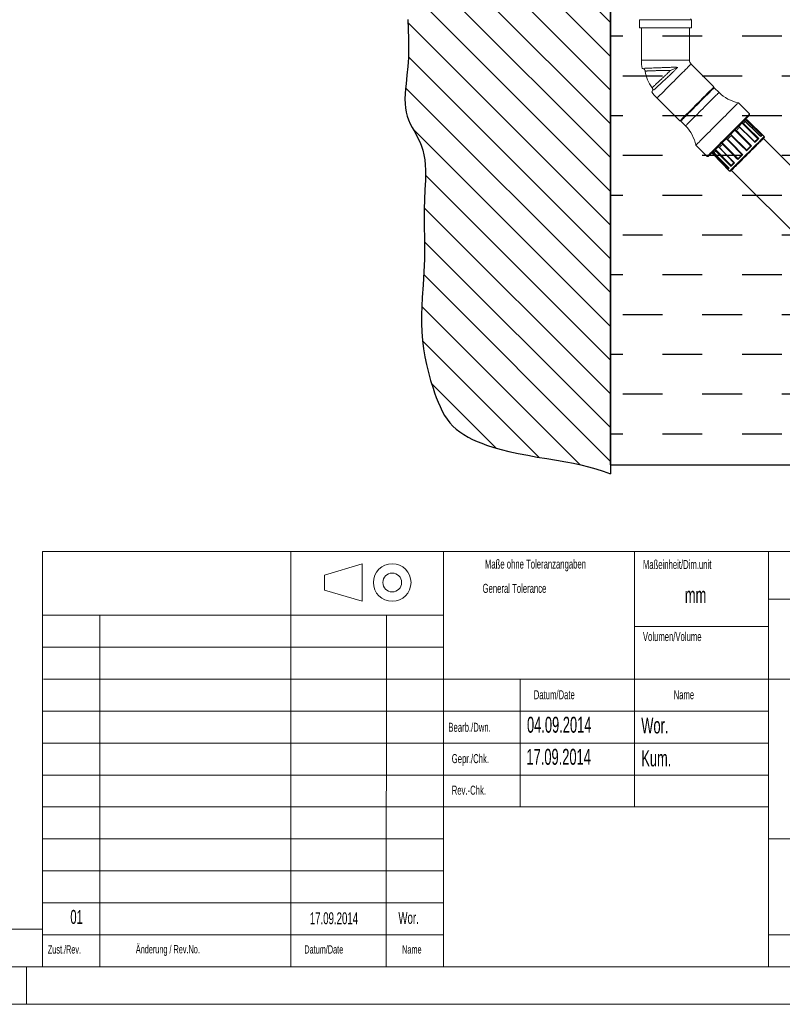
# Model space of a CAD drawing. Header units: millimetres. Extents: x 0 to 420, y 0 to 297.
# Tile 20 of 31: x 229 to 330, y 0 to 131. Entities that reach past the tile are written whole.
import ezdxf

# ---------------------------------------------------------------- set-up
doc = ezdxf.new("R2010")
doc.units = ezdxf.units.MM
doc.styles.add('SLDTEXTSTYLE0', font='TXT', dxfattribs={"width": 0.638186})
doc.styles.add('SLDTEXTSTYLE1', font='TXT', dxfattribs={"width": 0.605})
doc.dimstyles.new('SLDDIMSTYLE1', dxfattribs={"dimtxt": 2.568319, "dimasz": 3.3, "dimexe": 0, "dimexo": 0.0625, "dimgap": 0.64208, "dimtad": 1, "dimdec": 1, "dimlfac": 10, "dimrnd": 1e-09, "dimzin": 12, "dimdsep": 46, "dimtxsty": 'SLDTEXTSTYLE1', "dimsah": 1, "dimcen": 0.09, "dimadec": 0, "dimazin": 3, "dimtfac": 1, "dimtdec": 1, "dimtofl": 0, "dimtmove": 0, "dimatfit": 3, "dimfxl": 0, "dimfrac": 2, "dimtolj": 1, "dimtzin": 12, "dimarcsym": 0})

# ---------------------------------------------------------------- blocks, each defined once
blk = doc.blocks.new('SW_BROKEN_VIEW_0')
at = {"color": 0, "linetype": 'Continuous'}
for p, q in [((0, 27.43), (0, -66.6)), ((-27.02, 20.43), (0, -6.59)), ((-27.07, 15.99), (0, -11.08)), ((-27.12, 11.55), (0, -15.57)), ((-27.16, 7.1), (0, -20.06)), ((-27.15, 2.6), (0, -24.55)), ((0, 0), (0, -66.6)), ((0, -65.42), (0, 0)), ((-27.09, -1.95), (0, -29.04)), ((-26.96, -6.2), (-26.91, -7.46)), ((-26.95, -6.58), (0, -33.53)), ((-26.91, -7.46), (-26.87, -8.73)), ((-26.87, -8.73), (-26.86, -10)), ((0, -8.37), (1.62, -8.37)), ((6.91, -8.37), (12.2, -8.37)), ((17.5, -8.37), (22.79, -8.37)), ((-26.86, -10), (-26.88, -11.28)), ((-26.88, -11.28), (-26.95, -12.42)), ((-26.88, -11.14), (0, -38.02)), ((-26.95, -12.42), (-27.06, -13.57)), ((-27.06, -13.57), (-27.19, -14.73)), ((1.62, -13.66), (6.91, -13.66)), ((12.2, -13.66), (17.5, -13.66)), ((22.79, -13.66), (28.08, -13.66)), ((-27.26, -15.4), (-27.31, -16.08)), ((-27.19, -14.73), (-27.26, -15.4)), ((-27.24, -15.27), (0, -42.51)), ((-27.31, -16.08), (-27.33, -16.74)), ((-27.33, -16.74), (-27.31, -17.4)), ((-27.31, -17.4), (-27.27, -17.95)), ((-27.27, -17.95), (-27.18, -18.49)), ((-27.18, -18.49), (-27.05, -19.02)), ((-27.05, -19.02), (-26.86, -19.54)), ((-26.86, -19.54), (-26.63, -20.05)), ((0, -18.95), (1.62, -18.95)), ((6.91, -18.95), (12.2, -18.95)), ((17.5, -18.95), (22.79, -18.95)), ((-26.63, -20.05), (-26.38, -20.55)), ((-26.38, -20.55), (-26.12, -21.01)), ((-26.28, -20.73), (0, -47)), ((-26.12, -21.01), (-25.85, -21.48)), ((-25.85, -21.48), (-25.6, -21.95)), ((-25.6, -21.95), (-25.36, -22.43)), ((-25.36, -22.43), (-25.16, -22.91)), ((-25.16, -22.91), (-24.96, -23.54)), ((-24.96, -23.54), (-24.8, -24.19)), ((-24.8, -24.19), (-24.7, -24.85)), ((-24.7, -24.85), (-24.64, -25.52)), ((1.62, -24.24), (6.91, -24.24)), ((12.2, -24.24), (17.5, -24.24)), ((22.79, -24.24), (28.08, -24.24)), ((-24.64, -25.52), (-24.61, -26.2)), ((-24.6, -26.88), (-24.62, -27.57)), ((-24.61, -26.2), (-24.6, -26.88)), ((-24.6, -26.89), (0, -51.49)), ((-24.62, -27.57), (-24.68, -28.85)), ((-24.74, -30.12), (-24.77, -31.39)), ((-24.68, -28.85), (-24.74, -30.12)), ((0, -29.54), (1.62, -29.54)), ((6.91, -29.54), (12.2, -29.54)), ((17.5, -29.54), (22.79, -29.54)), ((-24.77, -31.21), (0, -55.98)), ((-24.77, -31.39), (-24.77, -32.64)), ((-24.77, -32.64), (-24.76, -33.88)), ((-24.76, -33.88), (-24.74, -35.12)), ((-24.74, -35.12), (-24.72, -36.35)), ((1.62, -34.83), (6.91, -34.83)), ((12.2, -34.83), (17.5, -34.83)), ((22.79, -34.83), (28.08, -34.83)), ((-24.72, -36.35), (-24.74, -38.05)), ((-24.73, -35.74), (0, -60.47)), ((-24.74, -38.05), (-24.82, -39.75)), ((-24.82, -39.75), (-24.93, -41.46)), ((-24.84, -40.12), (0, -64.96)), ((0, -40.12), (1.62, -40.12)), ((6.91, -40.12), (12.2, -40.12)), ((17.5, -40.12), (22.79, -40.12)), ((-24.93, -41.46), (-25.04, -43.17)), ((-25.04, -43.17), (-25.09, -44.31)), ((-25.09, -44.31), (-25.11, -45.45)), ((-25.09, -44.36), (-4.05, -65.4)), ((-25.11, -45.45), (-25.11, -46.6)), ((1.62, -45.41), (6.91, -45.41)), ((12.2, -45.41), (17.5, -45.41)), ((22.79, -45.41), (28.08, -45.41)), ((-25.11, -46.6), (-25.07, -47.73)), ((-25.07, -47.73), (-24.98, -48.86)), ((-24.98, -48.86), (-24.85, -49.99)), ((-24.97, -48.97), (-9.53, -64.41)), ((-24.85, -49.99), (-24.68, -51.04)), ((-24.68, -51.04), (-24.47, -52.09)), ((0, -50.7), (1.62, -50.7)), ((6.91, -50.7), (12.2, -50.7)), ((17.5, -50.7), (22.79, -50.7)), ((-24.47, -52.09), (-24.22, -53.14)), ((-24.22, -53.14), (-23.93, -54.18)), ((-23.93, -54.18), (-23.6, -55.22)), ((-23.78, -54.65), (-15.26, -63.17)), ((-23.6, -55.22), (-23.39, -55.84)), ((-23.39, -55.84), (-23.16, -56.46)), ((1.62, -55.99), (6.91, -55.99)), ((12.2, -55.99), (17.5, -55.99)), ((22.79, -55.99), (28.08, -55.99)), ((-23.16, -56.46), (-22.92, -57.08)), ((-22.92, -57.08), (-22.66, -57.68)), ((-22.66, -57.68), (-22.38, -58.27)), ((-22.38, -58.27), (-22.06, -58.84)), ((-22.06, -58.84), (-21.73, -59.34)), ((-21.73, -59.34), (-21.36, -59.82)), ((-21.36, -59.82), (-20.96, -60.26)), ((-20.96, -60.26), (-20.51, -60.67)), ((-20.51, -60.67), (-20.03, -61.04)), ((-20.03, -61.04), (-19.49, -61.4)), ((-19.49, -61.4), (-18.92, -61.73)), ((0, -61.29), (1.62, -61.29)), ((6.91, -61.29), (12.2, -61.29)), ((17.5, -61.29), (22.79, -61.29)), ((-18.92, -61.73), (-18.33, -62.03)), ((-18.33, -62.03), (-17.72, -62.3)), ((-17.72, -62.3), (-17.1, -62.55)), ((-17.1, -62.55), (-16.48, -62.78)), ((-16.48, -62.78), (-15.5, -63.1)), ((-15.5, -63.1), (-14.52, -63.38)), ((-14.52, -63.38), (-13.53, -63.63)), ((-13.53, -63.63), (-12.27, -63.91)), ((-12.27, -63.91), (-11, -64.15)), ((-11, -64.15), (-9.74, -64.38)), ((-9.74, -64.38), (-8.47, -64.59)), ((-8.47, -64.59), (-7.2, -64.8)), ((-7.2, -64.8), (-5.93, -65.02)), ((-5.93, -65.02), (-4.94, -65.21)), ((-4.94, -65.21), (-3.94, -65.43)), ((-3.94, -65.43), (-2.95, -65.67)), ((0, -65.42), (76.14, -65.42)), ((-2.95, -65.67), (-1.97, -65.94)), ((-1.97, -65.94), (-0.98, -66.25)), ((-0.98, -66.25), (0, -66.6))]:
    blk.add_line(p, q, dxfattribs=at)
blk = doc.blocks.new('_D_1')
at = {"color": 7, "linetype": 'Continuous', "lineweight": 0}
for p, q in [((287.43, 200.76), (286.84, 200.76)), ((286.84, 200.76), (286.84, 196.82)), ((293.8, 200.76), (294.38, 200.76)), ((294.38, 200.76), (294.38, 196.82)), ((286.84, 196.82), (287.43, 196.82)), ((294.38, 196.82), (293.8, 196.82)), ((304.07, 196.23), (285.42, 196.23)), ((304.07, 196.23), (312.96, 196.23))]:
    blk.add_line(p, q, dxfattribs=at)
for points in [[(304.07, 196.23), (307.37, 195.73), (307.37, 196.73)], [(312.96, 196.23), (309.66, 196.73), (309.66, 195.73)]]:
    blk.add_solid(points, dxfattribs=at)
at = {"color": 7, "linetype": 'Continuous', "lineweight": 0, "char_height": 2.646, "attachment_point": 1, "style": 'SLDTEXTSTYLE1'}
for s, insert in [('88,8', (287.18, 204.76)), ('3,5', (288.16, 200.23))]:
    blk.add_mtext(s, dxfattribs=dict(at, insert=insert))

msp = doc.modelspace()

# ---------------------------------------------------------------- linework, layer by layer
at = {"color": 7, "linetype": 'Continuous', "lineweight": 0}
for p, q in [((311.505, 130.974), (311.505, 129.874)), ((316.949, 129.874), (311.505, 129.874)), ((311.755, 129.874), (311.755, 125.574)), ((318.405, 129.874), (316.949, 129.874)), ((318.155, 125.574), (318.155, 129.874)), ((318.405, 129.874), (318.405, 130.974)), ((321.402, 122.037), (318.361, 125.078)), ((321.437, 121.931), (321.296, 121.931)), ((322.073, 121.295), (321.437, 121.931)), ((313.836, 120.552), (316.876, 117.512)), ((326.139, 118.431), (324.646, 119.924)), ((326.139, 118.289), (326.139, 118.431)), ((316.982, 117.618), (316.982, 117.476)), ((316.982, 117.476), (317.619, 116.84)), ((327.226, 115.134), (325.136, 117.219)), ((327.715, 115.623), (325.613, 117.696)), ((328.084, 115.424), (325.799, 117.669)), ((325.74, 113.648), (323.632, 115.715)), ((326.275, 114.183), (324.198, 116.281)), ((318.99, 114.267), (320.482, 112.774)), ((324.592, 112.499), (322.495, 114.578)), ((340.635, 102.521), (327.978, 115.178)), ((320.482, 112.774), (320.624, 112.774)), ((323.269, 111.177), (321.198, 113.281)), ((321.244, 113.114), (323.489, 110.829)), ((323.687, 111.595), (321.604, 113.687)), ((323.735, 110.935), (336.392, 98.278))]:
    msp.add_line(p, q, dxfattribs=at)
at = {"color": 8, "linetype": 'Continuous', "lineweight": 0}
for p, q in [((316.949, 130.974), (311.505, 130.974)), ((318.405, 130.974), (316.949, 130.974)), ((311.755, 125.574), (314.955, 125.574)), ((314.955, 125.574), (318.155, 125.574)), ((325.799, 117.669), (325.777, 117.647))]:
    msp.add_line(p, q, dxfattribs=at)
at = {"color": 133, "linetype": 'Continuous', "lineweight": 0}
for p, q in [((232.12, 60.25), (232.12, 5)), ((232.12, 60.25), (415, 60.25)), ((265.14, 51.738), (265.14, 60.25)), ((285.46, 60.25), (285.46, 5)), ((310.86, 60.25), (310.86, 26.25)), ((310.86, 60.25), (310.86, 26.25)), ((328.64, 60.25), (328.64, 5)), ((274.626, 58.605), (269.626, 57.105)), ((274.626, 58.605), (274.626, 53.605)), ((269.626, 57.105), (269.626, 55.105)), ((269.626, 55.105), (274.626, 53.605)), ((328.64, 53.875), (415, 53.875)), ((232.12, 51.75), (285.46, 51.75)), ((239.744, 40.139), (239.744, 51.75)), ((265.14, 51.738), (265.14, 5)), ((277.849, 51.784), (277.84, 5)), ((310.86, 50.25), (328.64, 50.25)), ((232.12, 47.5), (285.46, 47.5)), ((232.282, 43.25), (285.965, 43.25)), ((239.74, 43.25), (239.74, 5)), ((285.46, 43.25), (415, 43.25)), ((295.62, 43.25), (295.62, 26.25)), ((232.12, 39), (285.46, 39)), ((285.46, 39), (328.64, 39)), ((232.12, 34.75), (285.46, 34.75)), ((285.46, 34.75), (328.64, 34.75)), ((232.12, 30.5), (285.46, 30.5)), ((285.46, 30.5), (328.64, 30.5)), ((232.12, 26.25), (285.46, 26.25)), ((285.46, 26.25), (328.64, 26.25)), ((232.12, 22), (285.46, 22)), ((328.64, 22), (415, 22)), ((232.12, 17.75), (285.46, 17.75)), ((232.12, 13.5), (285.46, 13.5)), ((10, 10), (232.12, 10)), ((232.12, 9.25), (285.46, 9.25)), ((328.64, 9.25), (415, 9.25)), ((5, 5), (415, 5)), ((230, 0), (230, 5)), ((0, 0), (420, 0))]:
    msp.add_line(p, q, dxfattribs=at)
at = {"color": 7, "linetype": 'Continuous', "lineweight": 0, "flags": 128}
for points in [[(315.623, 124.235), (316.103, 124.433), (316.345, 124.533), (316.581, 124.631)], [(321.437, 121.931), (321.424, 121.918), (321.387, 121.881), (321.324, 121.818), (321.238, 121.732), (321.129, 121.623), (320.998, 121.492), (320.846, 121.34), (320.676, 121.17), (320.49, 120.984), (320.289, 120.783), (320.076, 120.57), (319.853, 120.347), (319.622, 120.116), (319.387, 119.881), (319.15, 119.644), (318.914, 119.408), (318.681, 119.175), (318.454, 118.948), (318.236, 118.73), (318.028, 118.522), (317.834, 118.328), (317.656, 118.15), (317.495, 117.989), (317.353, 117.847), (317.233, 117.727), (317.135, 117.629), (317.061, 117.555), (317.011, 117.505), (316.985, 117.479), (316.982, 117.476)], [(319.139, 119.774), (319.375, 120.011), (319.609, 120.245), (319.838, 120.474), (320.059, 120.695), (320.27, 120.906), (320.469, 121.104), (320.653, 121.288), (320.82, 121.456), (320.969, 121.605), (321.098, 121.734), (321.206, 121.841), (321.291, 121.926), (321.352, 121.988), (321.389, 122.025), (321.402, 122.037)], [(316.876, 117.512), (316.888, 117.524), (316.926, 117.561), (316.987, 117.622), (317.072, 117.707), (317.179, 117.815), (317.308, 117.944), (317.457, 118.093), (317.625, 118.26), (317.809, 118.444), (318.007, 118.643), (318.219, 118.854), (318.44, 119.075), (318.668, 119.304), (318.902, 119.538), (319.139, 119.774)], [(324.646, 119.924), (324.643, 119.921), (324.618, 119.896), (324.569, 119.846), (324.495, 119.773), (324.398, 119.675), (324.278, 119.556), (324.137, 119.414), (323.975, 119.252), (323.794, 119.072), (323.596, 118.873), (323.382, 118.66), (323.155, 118.432), (322.916, 118.193), (322.667, 117.944), (322.41, 117.688), (322.149, 117.426), (321.884, 117.162), (321.619, 116.896), (321.356, 116.633), (321.097, 116.374), (320.844, 116.121), (320.599, 115.877), (320.366, 115.643), (320.145, 115.422), (319.939, 115.216), (319.749, 115.026), (319.577, 114.855), (319.426, 114.703), (319.295, 114.572), (319.186, 114.463), (319.101, 114.378), (319.039, 114.316), (319.002, 114.279), (318.99, 114.267)], [(320.482, 112.774), (320.495, 112.786), (320.532, 112.824), (320.594, 112.885), (320.679, 112.971), (320.788, 113.079), (320.918, 113.21), (321.07, 113.362), (321.242, 113.533), (321.431, 113.723), (321.638, 113.929), (321.858, 114.15), (322.092, 114.384), (322.336, 114.628), (322.589, 114.881), (322.849, 115.14), (323.112, 115.404), (323.377, 115.669), (323.642, 115.933), (323.903, 116.195), (324.16, 116.451), (324.408, 116.7), (324.648, 116.939), (324.875, 117.167), (325.089, 117.381), (325.287, 117.579), (325.468, 117.76), (325.63, 117.921), (325.771, 118.063), (325.891, 118.183), (325.988, 118.28), (326.062, 118.353), (326.111, 118.403), (326.136, 118.428), (326.139, 118.431)], [(326.139, 118.289), (326.127, 118.277), (326.089, 118.24), (326.027, 118.178), (325.942, 118.092), (325.833, 117.983), (325.701, 117.852), (325.549, 117.699), (325.377, 117.528), (325.187, 117.338), (324.981, 117.131), (324.76, 116.911), (324.527, 116.677), (324.283, 116.434), (324.032, 116.182), (323.774, 115.924), (323.513, 115.663), (323.25, 115.4), (322.989, 115.139), (322.731, 114.882), (322.48, 114.63), (322.236, 114.386), (322.003, 114.153), (321.782, 113.932), (321.576, 113.726), (321.386, 113.536), (321.214, 113.364), (321.062, 113.212), (320.93, 113.081), (320.821, 112.971), (320.735, 112.886), (320.674, 112.824), (320.636, 112.786), (320.624, 112.774)], [(324.801, 116.671), (324.751, 116.621), (324.699, 116.569), (324.647, 116.517), (324.594, 116.464), (324.54, 116.41), (324.486, 116.356), (324.431, 116.301), (324.375, 116.245)], [(325.136, 117.219), (325.089, 117.172), (325.04, 117.123), (324.989, 117.072), (324.937, 117.02), (324.883, 116.966), (324.827, 116.91), (324.77, 116.853), (324.712, 116.795)], [(326.841, 114.729), (326.487, 115.075), (324.747, 116.773)], [(326.863, 114.66), (326.749, 114.771), (326.29, 115.219), (324.801, 116.671)], [(325.572, 117.442), (325.545, 117.415), (325.516, 117.386), (325.486, 117.356), (325.455, 117.325), (325.423, 117.292), (325.389, 117.258), (325.353, 117.223), (325.317, 117.186)], [(325.317, 117.186), (325.43, 117.073), (325.883, 116.621), (327.356, 115.152)], [(325.613, 117.696), (325.6, 117.683), (325.584, 117.667), (325.566, 117.65), (325.546, 117.63), (325.524, 117.607), (325.499, 117.583), (325.473, 117.556), (325.444, 117.527)], [(327.614, 115.458), (327.238, 115.825), (325.538, 117.486)], [(327.633, 115.429), (327.518, 115.541), (327.06, 115.988), (325.572, 117.442)], [(325.777, 117.647), (325.891, 117.535), (326.347, 117.085), (327.829, 115.625)], [(323.688, 115.557), (323.627, 115.497), (323.567, 115.437), (323.506, 115.376), (323.446, 115.316), (323.385, 115.255), (323.325, 115.195), (323.265, 115.135), (323.205, 115.075)], [(324.198, 116.281), (324.13, 116.213), (324.06, 116.143), (323.99, 116.073), (323.919, 116.003), (323.848, 115.932), (323.777, 115.86), (323.705, 115.788), (323.632, 115.715)], [(325.744, 113.54), (325.63, 113.653), (325.173, 114.101), (323.688, 115.557)], [(324.375, 116.245), (324.488, 116.131), (324.938, 115.676), (326.401, 114.197)], [(327.715, 115.623), (327.703, 115.61), (327.688, 115.595), (327.671, 115.578), (327.652, 115.559), (327.631, 115.538), (327.608, 115.515), (327.582, 115.49), (327.582, 115.49)], [(327.829, 115.625), (327.815, 115.611), (327.798, 115.594), (327.778, 115.574), (327.755, 115.551), (327.729, 115.525), (327.7, 115.496), (327.668, 115.464), (327.633, 115.429)], [(322, 114.084), (321.945, 114.028), (321.891, 113.974), (321.839, 113.922), (321.788, 113.871), (321.739, 113.822), (321.692, 113.775), (321.647, 113.73), (321.604, 113.687)], [(322.025, 114.042), (322.434, 113.623), (324.066, 111.95)], [(322.53, 114.399), (322.475, 114.345), (322.422, 114.292), (322.369, 114.239), (322.318, 114.187), (322.267, 114.137), (322.217, 114.087), (322.168, 114.037), (322.119, 113.989)], [(322.119, 113.989), (322.231, 113.875), (322.678, 113.416), (324.131, 111.927)], [(323.05, 115.134), (322.979, 115.062), (322.908, 114.991), (322.837, 114.92), (322.767, 114.85), (322.698, 114.781), (322.629, 114.712), (322.561, 114.645), (322.495, 114.578)], [(324.575, 112.372), (324.462, 112.484), (324.007, 112.935), (322.53, 114.399)], [(323.052, 115.133), (323.493, 114.682), (325.118, 113.024)], [(323.205, 115.075), (323.317, 114.96), (323.765, 114.503), (325.221, 113.017)], [(326.275, 114.183), (326.21, 114.118), (326.145, 114.052), (326.078, 113.986), (326.011, 113.919), (325.944, 113.852), (325.876, 113.784), (325.808, 113.716), (325.74, 113.648)], [(326.401, 114.197), (326.322, 114.118), (326.242, 114.038), (326.16, 113.957), (326.078, 113.875), (325.996, 113.792), (325.912, 113.708), (325.828, 113.625), (325.744, 113.54)], [(327.226, 115.134), (327.181, 115.089), (327.135, 115.042), (327.087, 114.994), (327.037, 114.945), (326.986, 114.894), (326.934, 114.841), (326.88, 114.787), (326.825, 114.732)], [(327.356, 115.152), (327.302, 115.098), (327.246, 115.042), (327.187, 114.984), (327.127, 114.923), (327.064, 114.86), (326.999, 114.795), (326.932, 114.728), (326.863, 114.66)], [(321.329, 113.413), (321.305, 113.388), (321.283, 113.366), (321.263, 113.346), (321.245, 113.328), (321.23, 113.313), (321.217, 113.3), (321.206, 113.289), (321.198, 113.281)], [(323.27, 111.067), (323.158, 111.181), (322.709, 111.637), (321.25, 113.12)], [(321.373, 113.309), (321.742, 112.931), (323.399, 111.236)], [(321.637, 113.507), (321.604, 113.474), (321.572, 113.442), (321.541, 113.411), (321.512, 113.382), (321.484, 113.354), (321.458, 113.328), (321.433, 113.303), (321.41, 113.28)], [(321.41, 113.28), (321.522, 113.165), (321.969, 112.707), (323.423, 111.219)], [(323.67, 111.466), (323.557, 111.58), (323.105, 112.033), (321.637, 113.507)], [(325.221, 113.017), (325.137, 112.933), (325.054, 112.851), (324.972, 112.768), (324.891, 112.687), (324.81, 112.607), (324.731, 112.527), (324.652, 112.449), (324.575, 112.372)], [(325.117, 113.025), (325.05, 112.957), (324.982, 112.89), (324.916, 112.823), (324.85, 112.757), (324.784, 112.692), (324.719, 112.627), (324.655, 112.562), (324.592, 112.499)], [(324.131, 111.927), (324.065, 111.862), (324.002, 111.798), (323.941, 111.737), (323.882, 111.678), (323.825, 111.622), (323.771, 111.567), (323.719, 111.516), (323.67, 111.466)], [(324.063, 111.97), (324.011, 111.918), (323.96, 111.867), (323.91, 111.818), (323.863, 111.77), (323.816, 111.724), (323.772, 111.679), (323.729, 111.636), (323.687, 111.595)], [(323.355, 111.263), (323.351, 111.258), (323.332, 111.239), (323.315, 111.223), (323.301, 111.208), (323.288, 111.196), (323.278, 111.185), (323.269, 111.177)], [(323.423, 111.219), (323.394, 111.19), (323.367, 111.163), (323.343, 111.14), (323.323, 111.119), (323.305, 111.101), (323.29, 111.087), (323.279, 111.075), (323.27, 111.067)], [(323.636, 110.836), (323.662, 110.862), (323.708, 110.908), (323.716, 110.916)]]:
    msp.add_lwpolyline(points, dxfattribs=at)
at = {"color": 8, "linetype": 'Continuous', "lineweight": 0, "flags": 128}
for points in [[(316.098, 122.815), (316.335, 123.051), (316.569, 123.285), (316.798, 123.514), (317.019, 123.735), (317.23, 123.946), (317.428, 124.145), (317.612, 124.329), (317.78, 124.496), (317.929, 124.645), (318.058, 124.774), (318.165, 124.882), (318.25, 124.967), (318.312, 125.028), (318.349, 125.065), (318.361, 125.078)], [(313.836, 120.552), (313.848, 120.565), (313.885, 120.602), (313.946, 120.663), (314.031, 120.748), (314.139, 120.855), (314.268, 120.984), (314.417, 121.133), (314.584, 121.301), (314.768, 121.485), (314.967, 121.683), (315.178, 121.895), (315.399, 122.116), (315.628, 122.344), (315.862, 122.578), (316.098, 122.815)], [(317.619, 116.84), (317.631, 116.852), (317.669, 116.89), (317.731, 116.953), (317.818, 117.039), (317.927, 117.148), (318.058, 117.279), (318.209, 117.431), (318.379, 117.6), (318.566, 117.787), (318.767, 117.988), (318.98, 118.201), (319.203, 118.424), (319.433, 118.654), (319.668, 118.889), (319.905, 119.126), (320.142, 119.363), (320.375, 119.596), (320.602, 119.823), (320.82, 120.041), (321.027, 120.249), (321.221, 120.443), (321.4, 120.621), (321.561, 120.782), (321.702, 120.923), (321.822, 121.044), (321.92, 121.142), (321.995, 121.216), (322.045, 121.266), (322.07, 121.291), (322.073, 121.295)], [(323.488, 110.843), (323.512, 110.867), (323.629, 110.983), (323.828, 111.182), (324.102, 111.456), (324.44, 111.794), (324.83, 112.184), (325.256, 112.611), (325.703, 113.057), (326.152, 113.507), (326.587, 113.942), (326.991, 114.346), (327.349, 114.703), (327.646, 115), (327.871, 115.226), (328.016, 115.371), (328.075, 115.43), (328.071, 115.425)], [(321.25, 113.12), (321.246, 113.116), (321.244, 113.114), (321.244, 113.114)]]:
    msp.add_lwpolyline(points, dxfattribs=at)
at = {"color": 133, "linetype": 'Continuous', "lineweight": 0}
for radius in [2.5, 1.25]:
    msp.add_circle((278.626, 56.105), radius, dxfattribs=at)
at = {"color": 7, "linetype": 'Continuous', "lineweight": 0}
for centre, radius, start, end in [((318.305, 130.974), 0.1, 0.00116, 89.99959), ((318.858, 125.574), 7.103, 180.00013, 188.79169), ((318.858, 125.574), 0.702, 179.99951, 225.00016), ((316.755, 124.703), 4.526, 187.1567, 217.8411), ((318.858, 125.574), 7.102, 216.2072, 225.00011), ((325.609, 124.83), 5, 224.99981, 258.90131), ((314.083, 113.304), 5, 11.0988, 44.99995), ((325.659, 117.527), 0.2, 45.50179, 134.99785), ((321.387, 113.254), 0.2, 134.99985, 224.50013)]:
    msp.add_arc(centre, radius, start, end, dxfattribs=at)
for points, knots in [([(311.846, 124.489), (311.894, 124.486), (311.995, 124.481), (312.129, 124.403), (312.23, 124.284), (312.253, 124.187), (312.264, 124.139)], [0, 0, 0, 0, 0.2407273, 0.4995788, 0.7586639, 1, 1, 1, 1]), ([(312.137, 124.502), (312.201, 124.504), (312.344, 124.511), (312.612, 124.522), (312.962, 124.537), (313.392, 124.554), (313.869, 124.573), (314.378, 124.592), (314.91, 124.612), (315.455, 124.632), (315.917, 124.645), (316.293, 124.655), (316.486, 124.639), (316.581, 124.631)], [0, 0, 0, 0, 0.0431437, 0.0967838, 0.1803608, 0.2799211, 0.387187, 0.5017207, 0.6237505, 0.7462433, 0.8697478, 0.9354375, 1, 1, 1, 1]), ([(316.581, 124.631), (316.499, 124.538), (316.331, 124.345), (316.006, 124.045), (315.634, 123.694), (315.221, 123.311), (314.814, 122.932), (314.435, 122.582), (314.088, 122.262), (313.795, 121.992), (313.551, 121.768), (313.41, 121.638), (313.347, 121.581)], [0, 0, 0, 0, 0.0839718, 0.1723094, 0.2981902, 0.4289036, 0.5524648, 0.673294, 0.7769726, 0.8709098, 0.9422473, 1, 1, 1, 1]), ([(313.18, 121.926), (313.206, 121.885), (313.259, 121.8), (313.272, 121.645), (313.232, 121.494), (313.165, 121.42), (313.132, 121.384)], [0, 0, 0, 0, 0.2413362, 0.5004216, 0.7592735, 1, 1, 1, 1]), ([(324.801, 116.671), (324.801, 116.671), (324.793, 116.696), (324.777, 116.735), (324.745, 116.78), (324.721, 116.791), (324.712, 116.795)], [0, 0, 0, 0, 0.0053898, 0.4936761, 0.8120141, 1, 1, 1, 1]), ([(325.136, 117.219), (325.149, 117.219), (325.183, 117.219), (325.244, 117.211), (325.291, 117.197), (325.316, 117.187), (325.317, 117.186)], [0, 0, 0, 0, 0.2115785, 0.5546117, 0.9955945, 1, 1, 1, 1]), ([(325.572, 117.442), (325.572, 117.442), (325.56, 117.463), (325.533, 117.496), (325.485, 117.523), (325.456, 117.526), (325.444, 117.527)], [0, 0, 0, 0, 0.0048542, 0.4529207, 0.7791332, 1, 1, 1, 1]), ([(325.613, 117.696), (325.626, 117.696), (325.659, 117.698), (325.717, 117.685), (325.758, 117.663), (325.777, 117.647), (325.777, 117.647)], [0, 0, 0, 0, 0.2294077, 0.5703233, 0.9956653, 1, 1, 1, 1]), ([(323.688, 115.557), (323.688, 115.558), (323.681, 115.585), (323.67, 115.63), (323.654, 115.684), (323.638, 115.707), (323.632, 115.715)], [0, 0, 0, 0, 0.0052932, 0.5008021, 0.8278359, 1, 1, 1, 1]), ([(323.635, 110.836), (323.638, 110.838), (323.651, 110.851), (323.678, 110.878), (323.716, 110.916), (323.758, 110.958), (323.803, 111.003), (323.902, 111.102), (324.072, 111.272), (324.327, 111.527), (324.63, 111.831), (324.972, 112.173), (325.343, 112.543), (325.729, 112.929), (326.119, 113.319), (326.501, 113.701), (326.863, 114.063), (327.193, 114.393), (327.478, 114.679), (327.673, 114.873), (327.789, 114.99), (327.85, 115.051), (327.915, 115.115), (327.981, 115.181), (328.035, 115.235), (328.066, 115.266), (328.077, 115.277)], [0, 0, 0, 0, 0.0015954, 0.0088348, 0.0181465, 0.0272273, 0.0371935, 0.0488858, 0.0940184, 0.1520477, 0.2211147, 0.2989412, 0.3831504, 0.4710397, 0.5598332, 0.646769, 0.7290346, 0.8041108, 0.8695612, 0.9220605, 0.9356128, 0.9481578, 0.9632122, 0.9790961, 0.9926943, 1, 1, 1, 1]), ([(324.198, 116.281), (324.209, 116.279), (324.24, 116.272), (324.299, 116.262), (324.347, 116.252), (324.375, 116.245), (324.375, 116.245)], [0, 0, 0, 0, 0.1859746, 0.5226417, 0.9951404, 1, 1, 1, 1]), ([(327.614, 115.458), (327.621, 115.449), (327.628, 115.44), (327.633, 115.429), (327.633, 115.429)], [0, 0, 0, 0, 0.9872679, 1, 1, 1, 1]), ([(327.715, 115.623), (327.722, 115.627), (327.735, 115.636), (327.759, 115.642), (327.789, 115.643), (327.814, 115.635), (327.826, 115.627), (327.829, 115.625), (327.829, 115.625)], [0, 0, 0, 0, 0.1922149, 0.3734383, 0.6255566, 0.924659, 0.9966243, 1, 1, 1, 1]), ([(328.077, 115.278), (328.083, 115.285), (328.095, 115.298), (328.108, 115.33), (328.111, 115.368), (328.099, 115.406), (328.083, 115.423), (328.077, 115.431)], [0, 0, 0, 0, 0.1594222, 0.3138741, 0.5915526, 0.8198342, 1, 1, 1, 1]), ([(322, 114.084), (322.004, 114.074), (322.014, 114.049), (322.056, 114.015), (322.095, 113.998), (322.119, 113.989), (322.119, 113.989)], [0, 0, 0, 0, 0.1922398, 0.5105106, 0.9946436, 1, 1, 1, 1]), ([(322.53, 114.399), (322.529, 114.4), (322.522, 114.427), (322.512, 114.475), (322.503, 114.535), (322.497, 114.567), (322.495, 114.578)], [0, 0, 0, 0, 0.0047871, 0.4730788, 0.8109195, 1, 1, 1, 1]), ([(323.05, 115.134), (323.058, 115.128), (323.08, 115.11), (323.133, 115.093), (323.177, 115.081), (323.204, 115.075), (323.205, 115.075)], [0, 0, 0, 0, 0.172029, 0.497547, 0.9946528, 1, 1, 1, 1]), ([(326.275, 114.183), (326.28, 114.185), (326.29, 114.189), (326.313, 114.193), (326.346, 114.197), (326.377, 114.198), (326.397, 114.198), (326.401, 114.197), (326.401, 114.197)], [0, 0, 0, 0, 0.1148865, 0.2665991, 0.5327763, 0.9032355, 0.9956588, 1, 1, 1, 1]), ([(326.841, 114.729), (326.842, 114.728), (326.848, 114.724), (326.855, 114.702), (326.861, 114.68), (326.863, 114.663), (326.863, 114.66), (326.863, 114.66)], [0, 0, 0, 0, 0.0320804, 0.3302735, 0.8462493, 0.9928643, 1, 1, 1, 1]), ([(327.226, 115.134), (327.232, 115.138), (327.245, 115.145), (327.271, 115.153), (327.304, 115.158), (327.334, 115.156), (327.352, 115.153), (327.356, 115.152), (327.356, 115.152)], [0, 0, 0, 0, 0.160758, 0.3325273, 0.5945074, 0.919757, 0.9964354, 1, 1, 1, 1]), ([(321.25, 113.12), (321.25, 113.12), (321.233, 113.139), (321.21, 113.178), (321.196, 113.235), (321.197, 113.268), (321.198, 113.281)], [0, 0, 0, 0, 0.0043672, 0.4298544, 0.7696864, 1, 1, 1, 1]), ([(321.329, 113.413), (321.33, 113.401), (321.332, 113.371), (321.357, 113.321), (321.389, 113.293), (321.41, 113.28), (321.41, 113.28)], [0, 0, 0, 0, 0.2238003, 0.5519338, 0.9952191, 1, 1, 1, 1]), ([(321.637, 113.507), (321.637, 113.507), (321.626, 113.532), (321.612, 113.579), (321.603, 113.639), (321.604, 113.674), (321.604, 113.687)], [0, 0, 0, 0, 0.0043596, 0.4420929, 0.7854266, 1, 1, 1, 1]), ([(325.117, 113.025), (325.119, 113.024), (325.125, 113.021), (325.141, 113.02), (325.169, 113.018), (325.197, 113.017), (325.216, 113.017), (325.22, 113.017), (325.221, 113.017)], [0, 0, 0, 0, 0.06156019, 0.18643177, 0.4528929, 0.87981688, 0.99452775, 1, 1, 1, 1]), ([(325.74, 113.648), (325.74, 113.645), (325.742, 113.638), (325.743, 113.622), (325.744, 113.593), (325.744, 113.564), (325.744, 113.545), (325.744, 113.541), (325.744, 113.54)], [0, 0, 0, 0, 0.0664205, 0.19485899, 0.46214159, 0.88274491, 0.99466519, 1, 1, 1, 1]), ([(323.687, 111.595), (323.683, 111.589), (323.675, 111.576), (323.668, 111.55), (323.663, 111.516), (323.665, 111.487), (323.669, 111.47), (323.67, 111.466), (323.67, 111.466)], [0, 0, 0, 0, 0.1656767, 0.3393934, 0.6005513, 0.921209, 0.9964868, 1, 1, 1, 1]), ([(324.066, 111.95), (324.072, 111.946), (324.088, 111.934), (324.111, 111.93), (324.127, 111.927), (324.13, 111.927), (324.131, 111.927)], [0, 0, 0, 0, 0.3037411, 0.8395949, 0.9926021, 1, 1, 1, 1]), ([(324.592, 112.499), (324.591, 112.498), (324.588, 112.493), (324.583, 112.479), (324.578, 112.455), (324.575, 112.418), (324.575, 112.389), (324.575, 112.372), (324.575, 112.372)], [0, 0, 0, 0, 0.0220032, 0.1416981, 0.3282389, 0.6065635, 0.9957647, 1, 1, 1, 1]), ([(323.269, 111.177), (323.265, 111.171), (323.257, 111.158), (323.251, 111.134), (323.251, 111.105), (323.26, 111.081), (323.268, 111.069), (323.27, 111.067), (323.27, 111.067)], [0, 0, 0, 0, 0.1946252, 0.3756821, 0.625723, 0.9239002, 0.9965872, 1, 1, 1, 1]), ([(323.401, 111.237), (323.405, 111.232), (323.412, 111.225), (323.42, 111.221), (323.423, 111.22), (323.423, 111.219)], [0, 0, 0, 0, 0.6765761, 0.9850914, 1, 1, 1, 1]), ([(323.482, 110.836), (323.49, 110.83), (323.507, 110.815), (323.545, 110.802), (323.584, 110.805), (323.615, 110.818), (323.628, 110.83), (323.635, 110.836)], [0, 0, 0, 0, 0.1801754, 0.4084387, 0.6861339, 0.8405431, 1, 1, 1, 1])]:
    msp.add_open_spline(points, degree=3, knots=knots, dxfattribs=at)
at = {"color": 8, "linetype": 'Continuous', "lineweight": 0}
for points, knots in [([(315.623, 124.235), (315.556, 124.235), (315.419, 124.237), (315.21, 124.235), (315.001, 124.232), (314.793, 124.228), (314.588, 124.223), (314.388, 124.217), (314.193, 124.211), (314, 124.205), (313.811, 124.198), (313.63, 124.192), (313.457, 124.185), (313.272, 124.179), (313.079, 124.171), (312.902, 124.164), (312.756, 124.159), (312.64, 124.154), (312.528, 124.15), (312.426, 124.146), (312.343, 124.142), (312.292, 124.14), (312.27, 124.14), (312.264, 124.139)], [0, 0, 0, 0, 0.0599039, 0.12246048, 0.18634504, 0.24639589, 0.30796618, 0.37010832, 0.42459786, 0.48224635, 0.54237864, 0.59300355, 0.64467302, 0.69665133, 0.75805771, 0.81723646, 0.85444545, 0.88907896, 0.9204135, 0.95448819, 0.97997158, 0.99494406, 1, 1, 1, 1]), ([(313.181, 121.926), (313.185, 121.93), (313.201, 121.946), (313.231, 121.973), (313.273, 122.012), (313.322, 122.057), (313.397, 122.127), (313.502, 122.223), (313.619, 122.331), (313.729, 122.434), (313.829, 122.526), (313.938, 122.627), (314.056, 122.737), (314.182, 122.854), (314.315, 122.978), (314.453, 123.107), (314.594, 123.239), (314.737, 123.373), (314.881, 123.51), (315.03, 123.651), (315.204, 123.818), (315.403, 124.011), (315.55, 124.16), (315.623, 124.235)], [0, 0, 0, 0, 0.0050507, 0.02017, 0.0360988, 0.0560018, 0.0794887, 0.1278328, 0.1828027, 0.2219694, 0.262415, 0.3035671, 0.3552349, 0.4066003, 0.4569369, 0.5172779, 0.5751256, 0.6297966, 0.6913258, 0.7528433, 0.8132766, 0.9067235, 1, 1, 1, 1])]:
    msp.add_open_spline(points, degree=3, knots=knots, dxfattribs=at)

# ---------------------------------------------------------------- block references
at = {"color": 7, "linetype": 'Continuous'}
msp.add_blockref('SW_BROKEN_VIEW_0', (307.65, 137.179), dxfattribs=at)

# ---------------------------------------------------------------- texts
at = {"color": 254, "linetype": 'Continuous', "lineweight": 0, "style": 'SLDTEXTSTYLE0'}
for s, insert, char_height, attachment_point in [('Maße ohne Toleranzangaben', (297.67, 59.161), 1.2, 2), ('Maßeinheit/Dim.unit', (311.954, 59.108), 1.2, 1), ('General Tolerance', (290.637, 55.931), 1.2, 1), ('Volumen/Volume', (311.954, 49.519), 1.2, 1), ('Datum/Date', (297.438, 41.781), 1.2, 1), ('Name', (316.038, 41.781), 1.2, 1), ('Bearb./Dwn.', (286.096, 37.451), 1.2, 1), ('Gepr./Chk.', (286.538, 33.281), 1.2, 1), ('Rev.-Chk.', (286.538, 29.081), 1.2, 1), ('Zust./Rev.', (232.838, 7.852), 1.1, 1), ('Änderung / Rev.No.', (244.537, 7.874), 1.1, 1), ('Datum/Date', (266.938, 7.852), 1.1, 1), ('Name', (279.938, 7.852), 1.1, 1)]:
    msp.add_mtext(s, dxfattribs=dict(at, insert=insert, char_height=char_height, attachment_point=attachment_point))
at = {"color": 7, "linetype": 'Continuous', "lineweight": 0, "style": 'SLDTEXTSTYLE1'}
for s, insert, char_height, attachment_point in [('mm', (317.531, 55.482), 2.1167, 1), ('04.09.2014', (296.544, 38.246), 2.1167, 1), ('Wor.', (311.738, 38.151), 2.1167, 1), ('17.09.2014', (296.471, 33.978), 2.1167, 1), ('Kum.', (311.738, 33.771), 2.1167, 1), ('01', (236.663, 12.548), 1.8521, 2), ('17.09.2014', (270.876, 12.237), 1.5875, 2), ('Wor.', (280.802, 12.292), 1.5875, 2)]:
    msp.add_mtext(s, dxfattribs=dict(at, insert=insert, char_height=char_height, attachment_point=attachment_point))

# ---------------------------------------------------------------- dimensions: what is measured, and where the dimension line sits
at = {"color": 7, "linetype": 'Continuous', "lineweight": 0}
dim = msp.add_linear_dim(base=(312.955, 196.231), p1=(304.071, 205.529), p2=(312.955, 124.483), dimstyle='SLDDIMSTYLE1', dxfattribs=at)
dim.commit()
dim.dimension.update_dxf_attribs({"geometry": '_D_1', "text_midpoint": (290.611, 196.231), "dimtype": 160})

doc.saveas('drawing.dxf')
